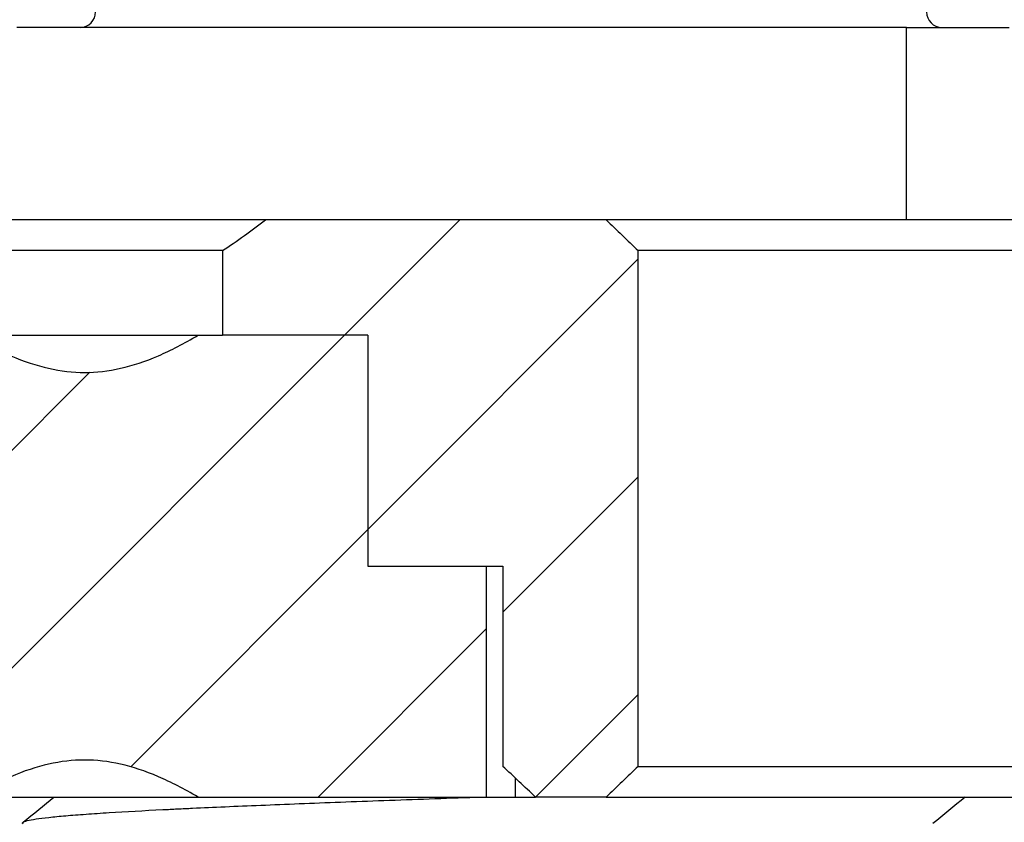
# Model space of a CAD drawing. Extents: x -1765 to 4890, y -3431 to 1272.
# Tile 125 of 189: x 3096.25 to 3102.65, y -2500.84 to -2495.63. Entities that reach past the tile are written whole.
import ezdxf

# ---------------------------------------------------------------- set-up
doc = ezdxf.new("R2010")
doc.units = 0
doc.linetypes.add('DASHED', pattern=[15, 7, -8])
doc.layers.get('0').update_dxf_attribs({"linetype": 'CONTINUOUS'})
doc.layers.add('1', color=7, linetype='CONTINUOUS')
pattern_1 = [(-135, (0, 0), (0.70710678, -0.70710678), [])]

# ---------------------------------------------------------------- blocks, each defined once
blk = doc.blocks.new('NUT_M2_5_0590-1567_PEM1046', base_point=(3091.0546, -2497.6812))
at = {"color": 7, "linetype": 'DASHED'}
for p, q in [((3095.323, -2497.6812), (3094.8313, -2497.6812)), ((3095.423, -2497.6812), (3095.323, -2497.6812)), ((3095.7761, -2497.6812), (3095.423, -2497.6812)), ((3095.7761, -2497.6812), (3095.9351, -2497.6812)), ((3095.9351, -2497.6812), (3095.9546, -2497.6812)), ((3093.9542, -2499.1812), (3094.0611, -2499.1812)), ((3094.0611, -2499.1812), (3094.573, -2499.1812)), ((3094.573, -2499.1812), (3094.8313, -2499.1812)), ((3091.089, -2500.6812), (3091.0546, -2500.6812)), ((3092.8546, -2500.6812), (3091.089, -2500.6812)), ((3093.573, -2500.6812), (3092.8546, -2500.6812)), ((3093.7418, -2500.6812), (3093.573, -2500.6812)), ((3093.7418, -2500.6812), (3093.873, -2500.6812)), ((3093.873, -2500.6812), (3093.9075, -2500.6812)), ((3093.9075, -2500.6812), (3094.0611, -2500.6812)), ((3094.0611, -2500.6812), (3094.8546, -2500.6812)), ((3094.8546, -2500.6812), (3095.423, -2500.6812)), ((3095.423, -2500.6812), (3095.673, -2500.6812)), ((3095.673, -2500.6812), (3095.9351, -2500.6812)), ((3095.9351, -2500.6812), (3096.1107, -2500.6812)), ((3096.1107, -2500.6812), (3096.6546, -2500.6812))]:
    blk.add_line(p, q, dxfattribs=at)
blk = doc.blocks.new('NUT_M2_5_0590-1567_PEM1047', base_point=(3093.873, -2497.6812))
at = {"linetype": 'CONTINUOUS'}
h = blk.add_hatch(dxfattribs=at)
h.set_pattern_fill('USER', color=1, angle=-135, pattern_type=0)
h.set_pattern_definition(pattern_1)
edge = h.paths.add_edge_path()
edge.add_line((3097.923, -2497.6812), (3097.57, -2497.6812))
edge.add_line((3097.57, -2497.6812), (3097.411, -2497.6812))
edge.add_spline(control_points=[(3097.411, -2497.6812), (3097.3276, -2497.7304), (3097.1654, -2497.8163), (3096.9168, -2497.9023), (3096.6733, -2497.9318), (3096.4296, -2497.9024), (3096.1808, -2497.8164), (3096.0186, -2497.7304), (3095.9351, -2497.6812)], knot_values=[0, 0, 0, 0, 0.290352, 0.549524, 0.784632, 1.019892, 1.279216, 1.569834, 1.569834, 1.569834, 1.569834], degree=3, periodic=0)
edge.add_line((3095.9351, -2497.6812), (3095.7761, -2497.6812))
edge.add_line((3095.7761, -2497.6812), (3095.423, -2497.6812))
edge.add_line((3095.423, -2497.6812), (3095.323, -2497.6812))
edge.add_line((3095.323, -2497.6812), (3094.8313, -2497.6812))
edge.add_line((3094.8313, -2497.6812), (3094.8313, -2499.1812))
edge.add_line((3094.8313, -2499.1812), (3094.573, -2499.1812))
edge.add_line((3094.573, -2499.1812), (3094.0611, -2499.1812))
edge.add_line((3094.0611, -2499.1812), (3094.0611, -2500.6812))
edge.add_line((3094.0611, -2500.6812), (3094.8546, -2500.6812))
edge.add_line((3094.8546, -2500.6812), (3095.423, -2500.6812))
edge.add_line((3095.423, -2500.6812), (3095.9351, -2500.6812))
edge.add_spline(control_points=[(3095.9351, -2500.6812), (3096.0185, -2500.6321), (3096.1806, -2500.5462), (3096.4292, -2500.4601), (3096.6728, -2500.4307), (3096.9164, -2500.46), (3097.1652, -2500.5461), (3097.3275, -2500.632), (3097.411, -2500.6812)], knot_values=[0, 0, 0, 0, 0.290352, 0.549524, 0.784632, 1.019892, 1.279216, 1.569834, 1.569834, 1.569834, 1.569834], degree=3, periodic=0)
edge.add_line((3097.411, -2500.6812), (3097.673, -2500.6812))
edge.add_line((3097.673, -2500.6812), (3097.923, -2500.6812))
edge.add_line((3097.923, -2500.6812), (3099.2849, -2500.6812))
edge.add_line((3099.2849, -2500.6812), (3099.2849, -2499.1812))
edge.add_line((3099.2849, -2499.1812), (3098.773, -2499.1812))
edge.add_line((3098.773, -2499.1812), (3098.5148, -2499.1812))
edge.add_line((3098.5148, -2499.1812), (3098.5148, -2497.6812))
edge.add_line((3098.5148, -2497.6812), (3098.023, -2497.6812))
edge.add_line((3098.023, -2497.6812), (3097.923, -2497.6812))
at = {"color": 7, "linetype": 'CONTINUOUS'}
for p, q in [((3095.323, -2497.6812), (3094.8313, -2497.6812)), ((3094.8313, -2497.6812), (3094.8313, -2499.1812)), ((3095.423, -2497.6812), (3095.323, -2497.6812)), ((3095.7761, -2497.6812), (3095.423, -2497.6812)), ((3095.7761, -2497.6812), (3095.9351, -2497.6812)), ((3095.9351, -2497.6812), (3095.9546, -2497.6812)), ((3095.9546, -2497.6812), (3097.411, -2497.6812)), ((3097.411, -2497.6812), (3097.57, -2497.6812)), ((3097.923, -2497.6812), (3097.57, -2497.6812)), ((3098.023, -2497.6812), (3097.923, -2497.6812)), ((3098.5148, -2497.6812), (3098.023, -2497.6812)), ((3098.5148, -2497.6812), (3098.5148, -2499.1812)), ((3094.0611, -2499.1812), (3094.573, -2499.1812)), ((3094.0611, -2500.6812), (3094.0611, -2499.1812)), ((3094.573, -2499.1812), (3094.8313, -2499.1812)), ((3098.5148, -2499.1812), (3098.773, -2499.1812)), ((3098.773, -2499.1812), (3099.2849, -2499.1812)), ((3099.2849, -2500.6812), (3099.2849, -2499.1812)), ((3093.873, -2500.6812), (3093.873, -2500.5575)), ((3099.473, -2500.6812), (3099.473, -2500.5575)), ((3093.873, -2500.6812), (3093.9075, -2500.6812)), ((3093.9075, -2500.6812), (3094.0611, -2500.6812)), ((3094.0611, -2500.6812), (3094.8546, -2500.6812)), ((3094.8546, -2500.6812), (3095.423, -2500.6812)), ((3095.423, -2500.6812), (3095.9351, -2500.6812)), ((3095.9351, -2500.6812), (3096.1107, -2500.6812)), ((3096.1107, -2500.6812), (3096.6546, -2500.6812)), ((3096.6546, -2500.6812), (3096.673, -2500.6812)), ((3096.673, -2500.6812), (3097.411, -2500.6812)), ((3097.411, -2500.6812), (3097.673, -2500.6812)), ((3097.673, -2500.6812), (3097.923, -2500.6812)), ((3097.923, -2500.6812), (3099.2849, -2500.6812)), ((3099.2849, -2500.6812), (3099.473, -2500.6812))]:
    blk.add_line(p, q, dxfattribs=at)
at = {"color": 7, "linetype": 'DASHED'}
for p, q in [((3093.9542, -2499.1812), (3094.0611, -2499.1812)), ((3099.2849, -2499.1812), (3099.3919, -2499.1812))]:
    blk.add_line(p, q, dxfattribs=at)
at = {"color": 7, "linetype": 'CONTINUOUS'}
for points in [[(3095.9351, -2497.6812), (3096.0263, -2497.7351), (3096.1119, -2497.7791), (3096.1934, -2497.8141), (3096.3637, -2497.8872), (3096.5195, -2497.9223), (3096.6733, -2497.9223), (3096.827, -2497.9223), (3096.9827, -2497.8871), (3097.1529, -2497.814), (3097.2343, -2497.779), (3097.3198, -2497.735), (3097.411, -2497.6812)], [(3097.411, -2500.6812), (3097.3197, -2500.6274), (3097.2342, -2500.5834), (3097.1527, -2500.5484), (3096.9823, -2500.4752), (3096.8265, -2500.4401), (3096.6727, -2500.4402), (3096.5191, -2500.4402), (3096.3634, -2500.4754), (3096.1931, -2500.5485), (3096.1117, -2500.5835), (3096.0262, -2500.6274), (3095.9351, -2500.6812)]]:
    blk.add_open_spline(points, degree=3, knots=[0, 0, 0, 0, 0.290616, 0.290616, 0.290616, 0.785181, 0.785181, 0.785181, 1.279443, 1.279443, 1.279443, 1.569794, 1.569794, 1.569794, 1.569794], dxfattribs=at)
blk = doc.blocks.new('NUT_M2_5_0590-1567_PEM1048', base_point=(3102.2351, -2500.6812))
at = {"color": 7, "linetype": 'DASHED'}
for p, q in [((3102.2351, -2500.6812), (3102.2696, -2500.6812)), ((3102.2696, -2500.6812), (3104.0351, -2500.6812)), ((3104.0351, -2500.6812), (3106.0351, -2500.6812)), ((3106.0351, -2500.6812), (3107.8351, -2500.6812))]:
    blk.add_line(p, q, dxfattribs=at)
blk = doc.blocks.new('PEM_NUT_M2_5_QUARTER_SET_2', base_point=(3091.0546, -2497.6812))
for name, p in [('NUT_M2_5_0590-1567_PEM1046', (3091.0546, -2497.6812)), ('NUT_M2_5_0590-1567_PEM1047', (3093.873, -2497.6812)), ('NUT_M2_5_0590-1567_PEM1048', (3102.2351, -2500.6812))]:
    blk.add_blockref(name, p)
blk = doc.blocks.new('PEM_NUT_M2_5_SET', base_point=(3091.0546, -2497.6812))
blk.add_blockref('PEM_NUT_M2_5_QUARTER_SET_2', (3091.0546, -2497.6812))
blk = doc.blocks.new('SMA_CONNECTOR_RING', base_point=(3072.005, -2496.9312))
at = {"linetype": 'CONTINUOUS'}
h = blk.add_hatch(dxfattribs=at)
h.set_pattern_fill('USER', color=1, angle=-135, pattern_type=0)
h.set_pattern_definition(pattern_1)
edge = h.paths.add_edge_path()
edge.add_spline(control_points=[(3100.2718, -2497.1312), (3100.2371, -2497.0979), (3100.1677, -2497.0312), (3100.0983, -2496.9646), (3100.0636, -2496.9312)], knot_values=[0, 0, 0, 0, 0.144383, 0.288766, 0.288766, 0.288766, 0.288766], degree=3, periodic=0)
edge.add_line((3100.0636, -2496.9312), (3099.673, -2496.9312))
edge.add_line((3099.673, -2496.9312), (3099.5263, -2496.9312))
edge.add_line((3099.5263, -2496.9312), (3099.4996, -2496.9312))
edge.add_line((3099.4996, -2496.9312), (3098.223, -2496.9312))
edge.add_line((3098.223, -2496.9312), (3098.1064, -2496.9312))
edge.add_line((3098.1064, -2496.9312), (3097.8497, -2496.9312))
edge.add_spline(control_points=[(3097.8497, -2496.9312), (3097.804, -2496.9659), (3097.7119, -2497.0341), (3097.6177, -2497.0995), (3097.57, -2497.1312)], knot_values=[0, 0, 0, 0, 0.171982, 0.343904, 0.343904, 0.343904, 0.343904], degree=3, periodic=0)
edge.add_line((3097.57, -2497.1312), (3097.57, -2497.6812))
edge.add_line((3097.57, -2497.6812), (3097.923, -2497.6812))
edge.add_line((3097.923, -2497.6812), (3098.023, -2497.6812))
edge.add_line((3098.023, -2497.6812), (3098.5148, -2497.6812))
edge.add_line((3098.5148, -2497.6812), (3098.5148, -2499.1812))
edge.add_line((3098.5148, -2499.1812), (3098.773, -2499.1812))
edge.add_line((3098.773, -2499.1812), (3099.2849, -2499.1812))
edge.add_line((3099.2849, -2499.1812), (3099.3919, -2499.1812))
edge.add_line((3099.3919, -2499.1812), (3099.3919, -2500.4812))
edge.add_spline(control_points=[(3099.3919, -2500.4812), (3099.4273, -2500.5145), (3099.4982, -2500.5811), (3099.5689, -2500.6478), (3099.6042, -2500.6812)], knot_values=[0, 0, 0, 0, 0.145867, 0.291734, 0.291734, 0.291734, 0.291734], degree=3, periodic=0)
edge.add_line((3099.6042, -2500.6812), (3100.0636, -2500.6812))
edge.add_spline(control_points=[(3100.0636, -2500.6812), (3100.0983, -2500.6479), (3100.1677, -2500.5812), (3100.2371, -2500.5146), (3100.2718, -2500.4812)], knot_values=[0, 0, 0, 0, 0.144383, 0.288766, 0.288766, 0.288766, 0.288766], degree=3, periodic=0)
edge.add_line((3100.2718, -2500.4812), (3100.2718, -2497.1312))
at = {"color": 7, "linetype": 'CONTINUOUS'}
for p, q in [((3096.5194, -2496.9312), (3095.7826, -2496.9312)), ((3097.8497, -2496.9312), (3096.5194, -2496.9312)), ((3098.1064, -2496.9312), (3097.8497, -2496.9312)), ((3098.223, -2496.9312), (3098.1064, -2496.9312)), ((3099.4996, -2496.9312), (3098.223, -2496.9312)), ((3099.5263, -2496.9312), (3099.4996, -2496.9312)), ((3099.673, -2496.9312), (3099.5263, -2496.9312)), ((3100.0636, -2496.9312), (3099.673, -2496.9312)), ((3101.2001, -2496.9312), (3100.0636, -2496.9312)), ((3101.3261, -2496.9312), (3101.2001, -2496.9312)), ((3103.2101, -2496.9312), (3101.3261, -2496.9312)), ((3097.57, -2497.1312), (3095.7761, -2497.1312)), ((3097.57, -2497.1312), (3097.57, -2497.6812)), ((3152.9148, -2497.1312), (3100.2718, -2497.1312)), ((3100.2718, -2500.4812), (3100.2718, -2497.1312)), ((3097.923, -2497.6812), (3097.57, -2497.6812)), ((3098.023, -2497.6812), (3097.923, -2497.6812)), ((3098.5148, -2497.6812), (3098.023, -2497.6812)), ((3098.5148, -2497.6812), (3098.5148, -2499.1812)), ((3098.5148, -2499.1812), (3098.773, -2499.1812)), ((3098.773, -2499.1812), (3099.2849, -2499.1812)), ((3099.2849, -2499.1812), (3099.3919, -2499.1812)), ((3099.3919, -2499.1812), (3099.3919, -2500.4812)), ((3100.2718, -2500.4812), (3112.711, -2500.4812)), ((3099.473, -2500.6812), (3099.6042, -2500.6812)), ((3100.0636, -2500.6812), (3099.6042, -2500.6812)), ((3100.0636, -2500.6812), (3102.2351, -2500.6812)), ((3102.2351, -2500.6812), (3102.2696, -2500.6812)), ((3102.2696, -2500.6812), (3104.0351, -2500.6812))]:
    blk.add_line(p, q, dxfattribs=at)
at = {"color": 7, "linetype": 'DASHED'}
for p, q in [((3095.9546, -2497.6812), (3097.411, -2497.6812)), ((3097.411, -2497.6812), (3097.57, -2497.6812)), ((3096.1107, -2500.6812), (3096.6546, -2500.6812)), ((3096.6546, -2500.6812), (3096.673, -2500.6812)), ((3096.673, -2500.6812), (3097.411, -2500.6812)), ((3097.411, -2500.6812), (3097.673, -2500.6812)), ((3097.673, -2500.6812), (3097.923, -2500.6812)), ((3097.923, -2500.6812), (3099.2849, -2500.6812)), ((3099.2849, -2500.6812), (3099.473, -2500.6812))]:
    blk.add_line(p, q, dxfattribs=at)
at = {"color": 7, "linetype": 'CONTINUOUS'}
for points, knots in [([(3097.57, -2497.1312), (3097.6155, -2497.101), (3097.6626, -2497.0684), (3097.7114, -2497.0334), (3097.7559, -2497.0015), (3097.802, -2496.9675), (3097.8497, -2496.9312)], [0, 0, 0, 0, 0.1719216, 0.1719216, 0.1719216, 0.3439037, 0.3439037, 0.3439037, 0.3439037]), ([(3100.0636, -2496.9312), (3100.0983, -2496.9647), (3100.1331, -2496.998), (3100.1677, -2497.0312), (3100.2026, -2497.0647), (3100.2373, -2497.0981), (3100.2718, -2497.1312)], [0, 0, 0, 0, 0.144383, 0.144383, 0.144383, 0.2887661, 0.2887661, 0.2887661, 0.2887661]), ([(3099.6042, -2500.6812), (3099.5683, -2500.6472), (3099.5329, -2500.6139), (3099.4982, -2500.5811), (3099.4621, -2500.5472), (3099.4267, -2500.5139), (3099.3919, -2500.4812)], [0, 0, 0, 0, 0.1458668, 0.1458668, 0.1458668, 0.2917337, 0.2917337, 0.2917337, 0.2917337]), ([(3100.2718, -2500.4812), (3100.2372, -2500.5145), (3100.2025, -2500.5478), (3100.1677, -2500.5812), (3100.1332, -2500.6144), (3100.0985, -2500.6477), (3100.0636, -2500.6812)], [0, 0, 0, 0, 0.1443831, 0.1443831, 0.1443831, 0.2887661, 0.2887661, 0.2887661, 0.2887661])]:
    blk.add_open_spline(points, degree=3, knots=knots, dxfattribs=at)
blk = doc.blocks.new('SMA_CONNECTOR_RING_E702571', base_point=(3072.005, -2496.9312))
for name, p in [('SMA_CONNECTOR_RING', (3072.005, -2496.9312)), ('PEM_NUT_M2_5_SET', (3091.0546, -2497.6812))]:
    blk.add_blockref(name, p)
blk = doc.blocks.new('N2360-20129_SMA_BULKHE1061', base_point=(3090.8546, -2490.2512))
at = {"color": 7, "linetype": 'CONTINUOUS'}
for p, q in [((3096.2954, -2495.6812), (3096.2327, -2495.6812)), ((3096.3121, -2495.6812), (3096.2954, -2495.6812)), ((3096.4228, -2495.6812), (3096.3121, -2495.6812)), ((3096.6448, -2495.6812), (3096.4228, -2495.6812)), ((3096.859, -2495.6812), (3096.6448, -2495.6812)), ((3097.1133, -2495.6812), (3096.859, -2495.6812)), ((3097.114, -2495.6812), (3097.1133, -2495.6812)), ((3097.3479, -2495.6812), (3097.114, -2495.6812)), ((3097.4177, -2495.6812), (3097.3479, -2495.6812)), ((3097.4661, -2495.6812), (3097.4177, -2495.6812)), ((3097.4791, -2495.6812), (3097.4661, -2495.6812)), ((3097.5103, -2495.6812), (3097.4791, -2495.6812)), ((3097.7906, -2495.6812), (3097.5103, -2495.6812)), ((3097.8456, -2495.6812), (3097.7906, -2495.6812)), ((3099.0149, -2495.6812), (3097.8456, -2495.6812)), ((3099.023, -2495.6812), (3099.0149, -2495.6812)), ((3099.223, -2495.6812), (3099.023, -2495.6812)), ((3099.4996, -2495.6812), (3099.223, -2495.6812)), ((3099.5263, -2495.6812), (3099.4996, -2495.6812)), ((3099.673, -2495.6812), (3099.5263, -2495.6812)), ((3102.0156, -2495.6812), (3099.673, -2495.6812)), ((3102.0156, -2495.6812), (3102.2448, -2495.6812)), ((3102.2448, -2495.6812), (3102.6812, -2495.6812))]:
    blk.add_line(p, q, dxfattribs=at)
at = {"color": 1, "linetype": 'CONTINUOUS'}
blk.add_line((3102.0156, -2496.9312), (3102.0156, -2495.6812), dxfattribs=at)
at = {"color": 7, "linetype": 'DASHED'}
for p, q in [((3096.5194, -2496.9312), (3095.7826, -2496.9312)), ((3097.8497, -2496.9312), (3096.5194, -2496.9312)), ((3098.1064, -2496.9312), (3097.8497, -2496.9312)), ((3098.223, -2496.9312), (3098.1064, -2496.9312)), ((3099.4996, -2496.9312), (3098.223, -2496.9312)), ((3099.5263, -2496.9312), (3099.4996, -2496.9312)), ((3099.673, -2496.9312), (3099.5263, -2496.9312)), ((3100.0636, -2496.9312), (3099.673, -2496.9312)), ((3101.2001, -2496.9312), (3100.0636, -2496.9312)), ((3101.3261, -2496.9312), (3101.2001, -2496.9312))]:
    blk.add_line(p, q, dxfattribs=at)
at = {"color": 7, "linetype": 'CONTINUOUS'}
for centre, start, end in [((3096.6448, -2495.5812), -90, 0), ((3102.2448, -2495.5812), -180, -90)]:
    blk.add_arc(centre, 0.1, start, end, dxfattribs=at)
for points in [[(3096.2728, -2500.8446), (3096.3419, -2500.7884), (3096.4087, -2500.7339), (3096.4734, -2500.6812)], [(3102.3962, -2500.6812), (3102.3235, -2500.7405), (3102.2534, -2500.7975), (3102.1858, -2500.8526)]]:
    blk.add_open_spline(points, degree=3, dxfattribs=at)
for points, knots in [([(3096.2728, -2500.8446), (3096.2773, -2500.841), (3096.2866, -2500.8374), (3096.3007, -2500.8338), (3096.3149, -2500.8302), (3096.3338, -2500.8266), (3096.3574, -2500.823), (3096.3809, -2500.8195), (3096.409, -2500.8159), (3096.4413, -2500.8124), (3096.4736, -2500.8089), (3096.5102, -2500.8054), (3096.5505, -2500.8019), (3096.5908, -2500.7984), (3096.635, -2500.795), (3096.6823, -2500.7916), (3096.7297, -2500.7882), (3096.7804, -2500.7848), (3096.8338, -2500.7815), (3096.9406, -2500.7749), (3097.0582, -2500.7684), (3097.1824, -2500.7621), (3097.2134, -2500.7606), (3097.2449, -2500.759), (3097.2767, -2500.7575), (3097.3084, -2500.756), (3097.3411, -2500.7544), (3097.3746, -2500.7528), (3097.4416, -2500.7497), (3097.5121, -2500.7465), (3097.5861, -2500.7433), (3097.66, -2500.7401), (3097.7373, -2500.7368), (3097.8179, -2500.7335), (3097.8984, -2500.7302), (3097.9821, -2500.7268), (3098.0687, -2500.7234), (3098.1552, -2500.72), (3098.2447, -2500.7166), (3098.3366, -2500.7131), (3098.4285, -2500.7097), (3098.5228, -2500.7062), (3098.619, -2500.7026), (3098.8114, -2500.6956), (3099.0116, -2500.6884), (3099.2143, -2500.6812)], [0, 0, 0, 0, 0.030167, 0.030167, 0.030167, 0.087826, 0.087826, 0.087826, 0.172451, 0.172451, 0.172451, 0.282153, 0.282153, 0.282153, 0.414382, 0.414382, 0.414382, 0.566154, 0.566154, 0.566154, 0.915316, 0.915316, 0.915316, 1.009705, 1.009705, 1.009705, 1.107719, 1.107719, 1.107719, 1.319423, 1.319423, 1.319423, 1.551419, 1.551419, 1.551419, 1.802432, 1.802432, 1.802432, 2.070536, 2.070536, 2.070536, 2.353163, 2.353163, 2.353163, 2.948838, 2.948838, 2.948838, 2.948838]), ([(3096.2728, -2500.8543), (3096.2718, -2500.8535), (3096.2711, -2500.8527), (3096.2706, -2500.8519), (3096.2701, -2500.8511), (3096.2698, -2500.8503), (3096.2698, -2500.8495), (3096.2698, -2500.8487), (3096.2701, -2500.8478), (3096.2706, -2500.847), (3096.2711, -2500.8462), (3096.2718, -2500.8454), (3096.2728, -2500.8446)], [0, 0, 0, 0, 0.00333192, 0.00333192, 0.00333192, 0.00591764, 0.00591764, 0.00591764, 0.00850384, 0.00850384, 0.00850384, 0.01183912, 0.01183912, 0.01183912, 0.01183912])]:
    blk.add_open_spline(points, degree=3, knots=knots, dxfattribs=at)
blk = doc.blocks.new('CONNECTOR__1062', base_point=(3090.8546, -2490.2512))
blk.add_blockref('N2360-20129_SMA_BULKHE1061', (3090.8546, -2490.2512))
blk = doc.blocks.new('N2360-60035_CONNECTOR_1063', base_point=(3090.8546, -2490.2512))
blk.add_blockref('CONNECTOR__1062', (3090.8546, -2490.2512))
blk = doc.blocks.new('CONN_QUARTER_SET_4', base_point=(3090.8546, -2490.2512))
blk.add_blockref('N2360-60035_CONNECTOR_1063', (3090.8546, -2490.2512))
blk = doc.blocks.new('SMA_CONNECTOR_RING_ASSY', base_point=(3072.005, -2490.2512))
for name, p in [('CONN_QUARTER_SET_4', (3090.8546, -2490.2512)), ('SMA_CONNECTOR_RING_E702571', (3072.005, -2496.9312))]:
    blk.add_blockref(name, p)
blk = doc.blocks.new('PROBE_CARD_ASSY', base_point=(3004.5148, -2490.2512))
blk.add_blockref('SMA_CONNECTOR_RING_ASSY', (3072.005, -2490.2512))
blk = doc.blocks.new('WPIF_12INCH', base_point=(2906.6148, -2447.8512))
blk.add_blockref('PROBE_CARD_ASSY', (3004.5148, -2490.2512))
blk = doc.blocks.new('B-B', base_point=(3030.1612, -2455.8797))
blk.add_blockref('WPIF_12INCH', (2906.6148, -2447.8512))
blk = doc.blocks.new('1', base_point=(2845.4127, -2487.0842))
blk.add_blockref('B-B', (3030.1612, -2455.8797))
blk = doc.blocks.new('E7018-90050', base_point=(2906.6148, -2573.9919))
at = {"layer": '1'}
blk.add_blockref('1', (2845.4127, -2487.0842), dxfattribs=at)

msp = doc.modelspace()

# ---------------------------------------------------------------- block references
msp.add_blockref('E7018-90050', (2906.6148, -2573.9919))

doc.saveas('drawing.dxf')
